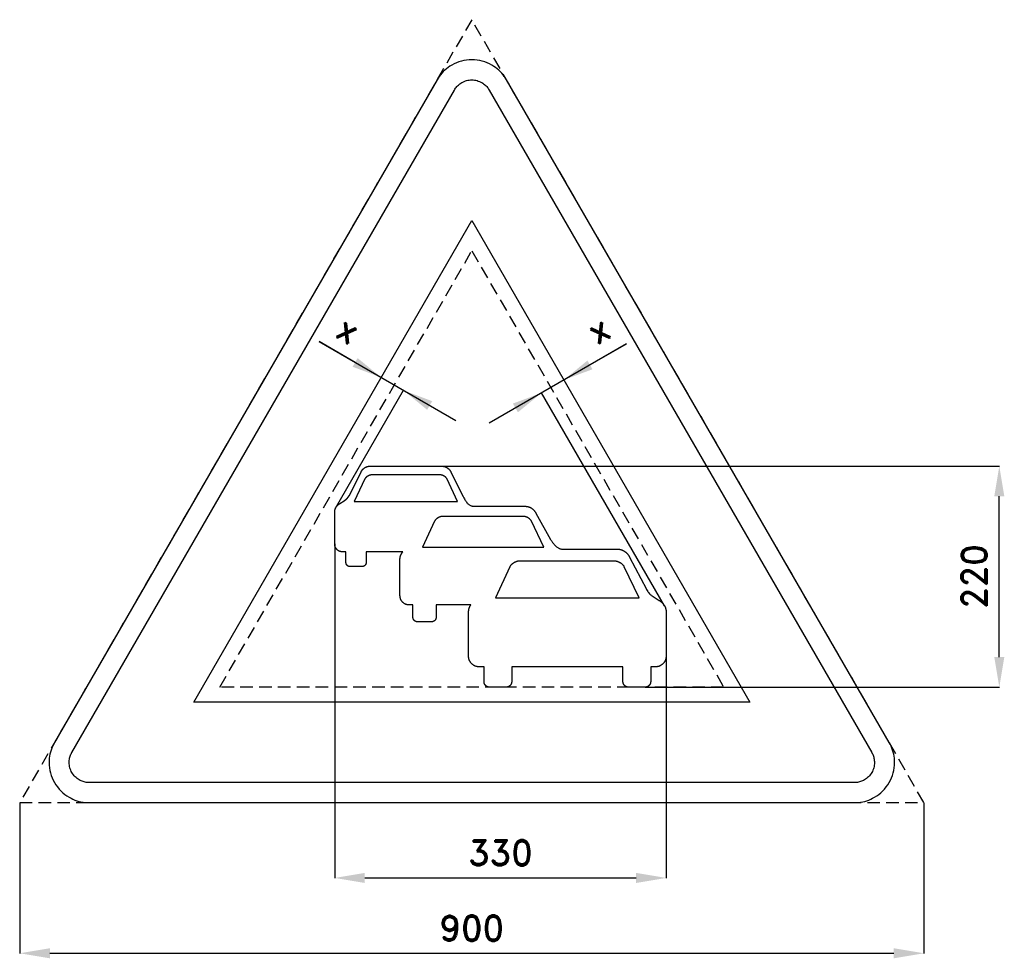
# Model space of a CAD drawing. Header units: millimetres. Extents: x -29 to 951, y -155 to 779.
import ezdxf

# ---------------------------------------------------------------- set-up
doc = ezdxf.new("R2010")
doc.units = ezdxf.units.MM
doc.header["$LTSCALE"] = 5
doc.linetypes.add('ČÁRKOVANÁX2', pattern=[1.5, 1, -0.5])
doc.layers.add('Kóty', color=2, linetype='Continuous')
doc.layers.add('Značka', color=7, linetype='Continuous')
doc.styles.get("Standard").update_dxf_attribs({"font": 'romand.shx', "height": 25})
doc.dimstyles.get("Standard").update_dxf_attribs({"dimtxt": 25, "dimasz": 30, "dimexe": 0.18, "dimexo": 0.0625, "dimgap": 12.5, "dimtad": 1, "dimdec": 0, "dimzin": 0, "dimdsep": 46, "dimtxsty": 'Standard', "dimcen": 0.09, "dimadec": 0, "dimazin": 0, "dimtfac": 1, "dimtdec": 0, "dimtofl": 0, "dimtmove": 0, "dimatfit": 3, "dimfxl": 1, "dimtolj": 1, "dimtzin": 0, "dimarcsym": 0})

# ---------------------------------------------------------------- blocks, each defined once
blk = doc.blocks.new('*D0')
at = {"layer": 'Defpoints', "color": 0, "transparency": 16777216}
for p in [(284.22, 257.56), (614.22, 146.02), (614.22, -74.94)]:
    blk.add_point(p, dxfattribs=at)
at = {"layer": 'Kóty', "color": 0, "lineweight": -2, "transparency": 16777216}
for p, q in [((284.22, 257.5), (284.22, -75.12)), ((614.22, 145.96), (614.22, -75.12)), ((314.22, -74.94), (584.22, -74.94))]:
    blk.add_line(p, q, dxfattribs=at)
at = {"layer": 'Kóty', "color": 0, "transparency": 16777216}
for points in [[(314.22, -69.94), (314.22, -79.94), (284.22, -74.94)], [(584.22, -69.94), (584.22, -79.94), (614.22, -74.94)]]:
    blk.add_solid(points, dxfattribs=at)
at = {"layer": 'Kóty', "color": 0, "transparency": 16777216, "insert": (449.22, -49.94), "char_height": 25, "attachment_point": 5}
blk.add_mtext('\\A1;330', dxfattribs=at)
blk = doc.blocks.new('*D1')
at = {"layer": 'Defpoints', "color": 0, "transparency": 16777216}
for p in [(-29.28, 0), (870.72, 0), (870.72, -149.94)]:
    blk.add_point(p, dxfattribs=at)
at = {"layer": 'Kóty', "color": 0, "lineweight": -2, "transparency": 16777216}
for p, q in [((-29.28, -0.06), (-29.28, -150.12)), ((870.72, -0.06), (870.72, -150.12)), ((0.72, -149.94), (840.72, -149.94))]:
    blk.add_line(p, q, dxfattribs=at)
at = {"layer": 'Kóty', "color": 0, "transparency": 16777216}
for points in [[(0.72, -144.94), (0.72, -154.94), (-29.28, -149.94)], [(840.72, -144.94), (840.72, -154.94), (870.72, -149.94)]]:
    blk.add_solid(points, dxfattribs=at)
at = {"layer": 'Kóty', "color": 0, "transparency": 16777216, "insert": (420.72, -124.94), "char_height": 25, "attachment_point": 5}
blk.add_mtext('\\A1;900', dxfattribs=at)
blk = doc.blocks.new('*D2')
at = {"layer": 'Defpoints', "color": 0, "transparency": 16777216}
for p in [(391.29, 335), (945.72, 335), (593.34, 115)]:
    blk.add_point(p, dxfattribs=at)
at = {"layer": 'Kóty', "color": 0, "lineweight": -2, "transparency": 16777216}
for p, q in [((391.35, 335), (945.9, 335)), ((945.72, 145), (945.72, 305)), ((593.4, 115), (945.9, 115))]:
    blk.add_line(p, q, dxfattribs=at)
at = {"layer": 'Kóty', "color": 0, "transparency": 16777216}
for points in [[(940.72, 305), (950.72, 305), (945.72, 335)], [(940.72, 145), (950.72, 145), (945.72, 115)]]:
    blk.add_solid(points, dxfattribs=at)
at = {"layer": 'Kóty', "color": 0, "transparency": 16777216, "insert": (920.72, 225), "char_height": 25, "attachment_point": 5, "rotation": 90}
blk.add_mtext('\\A1;220', dxfattribs=at)

msp = doc.modelspace()

# ---------------------------------------------------------------- linework, layer by layer
at = {"layer": 'Kóty'}
for p, q in [((268.69, 458.94), (404.76, 380.38)), ((304.56, 438.23), (268.69, 458.94)), ((574.74, 456.8), (438.14, 377.93)), ((538.3, 435.76), (574.74, 456.8)), ((285.12, 293.15), (352.88, 410.53)), ((612.54, 195.86), (490.01, 408.08))]:
    msp.add_line(p, q, dxfattribs=at)
for points in [[(307.06, 442.56), (302.06, 433.9), (330.54, 423.23)], [(535.8, 440.09), (540.8, 431.43), (512.32, 420.76)], [(381.28, 399.71), (376.28, 391.05), (352.79, 410.38)], [(461.62, 397.26), (466.62, 388.6), (490.1, 407.93)]]:
    msp.add_solid(points, dxfattribs=at)
at = {"layer": 'Značka', "color": 6, "linetype": 'ČÁRKOVANÁX2', "ltscale": 2.5}
for points in [[(870.72, 0), (420.72, 779.42), (-29.28, 0)], [(169.9, 114.94), (420.72, 549.36), (671.53, 114.94)]]:
    msp.add_lwpolyline(points, close=True, dxfattribs=at)
at = {"layer": 'Značka', "color": 5}
for points in [[(836.08, 60), (455.36, 719.42), (454.24, 721.19, 0.010748), (453.08, 722.93, 0.055773), (447.54, 729.17, 0.055979), (440.72, 734.06, 0.069561), (431.09, 738.14, 0.069791), (420.72, 739.42, 0.069502), (410.36, 738.12, 0.067732), (400.72, 734.06, 0.055944), (393.86, 729.2, 0.061133), (388.36, 722.93, 0.012257), (387.19, 721.2), (386.08, 719.42), (5.36, 60, 0.003576), (4.38, 58.15, 0.010722), (3.46, 56.27, 0.055711), (0.83, 48.35, 0.055985), (0, 40, 0.069591), (1.29, 29.62, 0.069767), (5.36, 20, 0.069481), (11.67, 11.68, 0.067775), (20, 5.36, 0.055964), (27.65, 1.85, 0.061097), (35.82, 0.22, 0.01224), (37.91, 0.07, 0.004081), (40, 0), (801.43, 0, 0.003581), (803.53, 0.08, 0.010743), (805.62, 0.22, 0.055797), (813.79, 1.9, 0.055991), (821.43, 5.36, 0.069582), (829.78, 11.66, 0.069787), (836.08, 20, 0.069497), (840.13, 29.62, 0.067792), (841.43, 40, 0.055928), (840.65, 48.37, 0.060939), (837.98, 56.27), (837.06, 58.15), (836.08, 60)], [(352, 249.62), (315.55, 249.62), (315.55, 239.02), (315.54, 239), (315.54, 238.98), (315.52, 238.82), (315.5, 238.66), (315.48, 238.51), (315.46, 238.36), (315.44, 238.21), (315.41, 238.06), (315.38, 237.94), (315.35, 237.83), (315.31, 237.68), (315.26, 237.54), (315.21, 237.41), (315.15, 237.27), (315.09, 237.16), (315.03, 237.05), (314.97, 236.95), (314.91, 236.85), (314.85, 236.76), (314.79, 236.68), (314.72, 236.59), (314.64, 236.49), (314.55, 236.38), (314.45, 236.27), (314.36, 236.18), (314.28, 236.1), (314.19, 236.02), (314.09, 235.94), (314.02, 235.88), (313.94, 235.82), (313.84, 235.74), (313.74, 235.68), (313.64, 235.61), (313.54, 235.55), (313.46, 235.5), (313.37, 235.45), (313.28, 235.41), (313.19, 235.36), (313.12, 235.33), (313.05, 235.3), (312.96, 235.27), (312.86, 235.23, -0.009933), (312.72, 235.19, -0.01148), (312.57, 235.15, -0.009065), (312.45, 235.12, -0.006951), (312.33, 235.1, -0.005529), (312.2, 235.07), (312.08, 235.06), (311.97, 235.04), (311.87, 235.03), (311.76, 235.02), (311.66, 235), (311.64, 235), (311.62, 235), (299.41, 235), (299.39, 235), (299.38, 235), (299.3, 235.01), (299.23, 235.01), (299.15, 235.02), (299.07, 235.02), (299, 235.03), (298.92, 235.04), (298.86, 235.04), (298.8, 235.05), (298.73, 235.06), (298.65, 235.08), (298.58, 235.09), (298.51, 235.11), (298.45, 235.12), (298.39, 235.14), (298.33, 235.15), (298.27, 235.17), (298.22, 235.19), (298.18, 235.2), (298.12, 235.22), (298.06, 235.25), (297.93, 235.29), (297.81, 235.35), (297.71, 235.39), (297.6, 235.44), (297.51, 235.5), (297.41, 235.55), (297.33, 235.6), (297.26, 235.65), (297.16, 235.71), (297.07, 235.78), (297.01, 235.82), (296.95, 235.87), (296.91, 235.91), (296.86, 235.95), (296.81, 235.99), (296.76, 236.03), (296.73, 236.07), (296.69, 236.1), (296.65, 236.15), (296.6, 236.19), (296.54, 236.26), (296.48, 236.32), (296.43, 236.38), (296.38, 236.44), (296.33, 236.49), (296.29, 236.55), (296.25, 236.6), (296.21, 236.65), (296.17, 236.71), (296.13, 236.78), (296.09, 236.84), (296.05, 236.9), (296.02, 236.96), (295.98, 237.01), (295.95, 237.07), (295.93, 237.12), (295.9, 237.16), (295.88, 237.21), (295.85, 237.27), (295.83, 237.32), (295.8, 237.39), (295.77, 237.46), (295.74, 237.52), (295.72, 237.58), (295.7, 237.63), (295.68, 237.69), (295.67, 237.74), (295.65, 237.79), (295.63, 237.85), (295.62, 237.91), (295.6, 237.96), (295.59, 238.02), (295.57, 238.07), (295.56, 238.12), (295.55, 238.17), (295.54, 238.22), (295.54, 238.26), (295.53, 238.3), (295.52, 238.35), (295.51, 238.4), (295.51, 238.47), (295.5, 238.55), (295.49, 238.61), (295.49, 238.67), (295.49, 238.73), (295.48, 238.8), (295.48, 238.85), (295.48, 238.9), (295.48, 238.95), (295.48, 239), (295.48, 239.01), (295.48, 239.02), (295.48, 249.62), (292.08, 249.62), (292.03, 249.62), (291.99, 249.63), (291.67, 249.67), (291.35, 249.71), (291.05, 249.76), (290.76, 249.8), (290.46, 249.86), (290.16, 249.92), (289.93, 249.98), (289.7, 250.04), (289.41, 250.13), (289.13, 250.23), (288.86, 250.34), (288.6, 250.47), (288.38, 250.58), (288.17, 250.7), (287.96, 250.82), (287.76, 250.96), (287.6, 251.07), (287.44, 251.19), (287.25, 251.34), (287.06, 251.49), (286.84, 251.69), (286.63, 251.89), (286.46, 252.06), (286.29, 252.24), (286.13, 252.42), (285.98, 252.6), (285.86, 252.76), (285.74, 252.91), (285.6, 253.11), (285.47, 253.31), (285.34, 253.51), (285.22, 253.71), (285.13, 253.89), (285.04, 254.06), (284.95, 254.24), (284.87, 254.42), (284.81, 254.56), (284.75, 254.71), (284.69, 254.89), (284.63, 255.08), (284.54, 255.37), (284.47, 255.66), (284.42, 255.91), (284.38, 256.15), (284.35, 256.4), (284.31, 256.65), (284.29, 256.85), (284.27, 257.06), (284.25, 257.27), (284.23, 257.49), (284.23, 257.52), (284.22, 257.56), (284.22, 289.77), (284.23, 289.8), (284.23, 289.84), (284.27, 290.09), (284.31, 290.34), (284.35, 290.57), (284.39, 290.81), (284.44, 291.04), (284.49, 291.28), (284.53, 291.46), (284.57, 291.65, -0.006752), (284.63, 291.88, -0.008401), (284.7, 292.11, -0.008508), (284.78, 292.33, -0.00716), (284.86, 292.56, -0.005699), (284.93, 292.74, -0.005844), (285, 292.92, -0.005616), (285.08, 293.1, -0.00541), (285.17, 293.28, -0.004504), (285.24, 293.42, -0.004679), (285.31, 293.56, -0.005134), (285.4, 293.73, -0.003748), (285.5, 293.91, -0.004217), (285.62, 294.11, -0.006183), (285.74, 294.31, -0.005378), (285.85, 294.48, -0.005033), (285.96, 294.64, -0.004951), (286.07, 294.8, -0.005036), (286.18, 294.96, -0.004153), (286.28, 295.09, -0.004272), (286.38, 295.21, -0.005055), (286.5, 295.37, -0.003311), (286.62, 295.52, -0.003638), (286.75, 295.66, -0.005345), (286.87, 295.8, -0.004917), (286.98, 295.92, -0.004914), (287.09, 296.04, -0.004779), (287.2, 296.15, -0.005052), (287.32, 296.26), (287.41, 296.34), (287.5, 296.43, -0.005474), (287.62, 296.53), (287.74, 296.64, -0.005336), (287.92, 296.79, -0.006886), (288.11, 296.93), (288.27, 297.05), (288.44, 297.17), (288.6, 297.28), (288.77, 297.39), (288.9, 297.48), (289.04, 297.57), (289.18, 297.66), (289.32, 297.75), (289.35, 297.77), (289.37, 297.79), (293.72, 300.6), (293.73, 300.61), (293.74, 300.62), (293.85, 300.69), (293.95, 300.75), (294.05, 300.81), (294.14, 300.88), (294.24, 300.94), (294.34, 301), (294.41, 301.05), (294.49, 301.1), (294.58, 301.17), (294.68, 301.23), (294.77, 301.3), (294.87, 301.37), (294.95, 301.42), (295.02, 301.48), (295.1, 301.54), (295.18, 301.59), (295.24, 301.64), (295.3, 301.69), (295.37, 301.75), (295.45, 301.81), (295.54, 301.88), (295.62, 301.95), (295.7, 302.01), (295.77, 302.07), (295.84, 302.13), (295.92, 302.2), (295.97, 302.25), (296.03, 302.3), (296.1, 302.36), (296.17, 302.42), (296.24, 302.49), (296.31, 302.55), (296.37, 302.6), (296.42, 302.65), (296.48, 302.7), (296.53, 302.76), (296.58, 302.8), (296.62, 302.84), (296.68, 302.9), (296.73, 302.95), (296.81, 303.03), (296.89, 303.11), (296.96, 303.18), (297.02, 303.25), (297.09, 303.32), (297.16, 303.39), (297.21, 303.45), (297.26, 303.5), (297.31, 303.56), (297.37, 303.62), (297.38, 303.63), (297.39, 303.64), (298.91, 305.88), (310.45, 329.17), (310.47, 329.2), (310.49, 329.24, -0.000736), (310.63, 329.48, -0.001678), (310.77, 329.72, -0.002598), (310.9, 329.95, -0.003372), (311.04, 330.17, -0.004219), (311.18, 330.4, -0.005118), (311.32, 330.62, -0.00472), (311.44, 330.79, -0.004921), (311.56, 330.96, -0.00718), (311.71, 331.17, -0.00872), (311.88, 331.38, -0.008853), (312.04, 331.58, -0.008001), (312.22, 331.77, -0.00629), (312.37, 331.93, -0.00639), (312.52, 332.08), (312.67, 332.23), (312.83, 332.37), (312.96, 332.49), (313.1, 332.6), (313.26, 332.74), (313.44, 332.87), (313.64, 333.03), (313.85, 333.18), (314.03, 333.3), (314.21, 333.42), (314.39, 333.53), (314.58, 333.64), (314.73, 333.72), (314.88, 333.81), (315.07, 333.91), (315.27, 334), (315.45, 334.09), (315.64, 334.18), (315.8, 334.25), (315.96, 334.31), (316.13, 334.38), (316.29, 334.43), (316.42, 334.48), (316.55, 334.52), (316.72, 334.57), (316.89, 334.62), (317.14, 334.69), (317.4, 334.74), (317.61, 334.79), (317.83, 334.83), (318.05, 334.86), (318.26, 334.9), (318.44, 334.92), (318.61, 334.94), (318.8, 334.97), (318.99, 334.99), (319.02, 335), (319.05, 335), (355.79, 335), (391.29, 335), (391.33, 334.99), (391.37, 334.99), (391.64, 334.95), (391.92, 334.91), (392.18, 334.87), (392.44, 334.83), (392.7, 334.78), (392.96, 334.73), (393.16, 334.68), (393.37, 334.63), (393.62, 334.56), (393.87, 334.49), (394.12, 334.41), (394.36, 334.32), (394.56, 334.24), (394.76, 334.15), (394.96, 334.06), (395.15, 333.97), (395.31, 333.89), (395.46, 333.81), (395.65, 333.7), (395.84, 333.59), (396.06, 333.46), (396.28, 333.32), (396.46, 333.2), (396.63, 333.07), (396.81, 332.95), (396.98, 332.81), (397.11, 332.71), (397.24, 332.6), (397.41, 332.46), (397.57, 332.31), (397.72, 332.17), (397.87, 332.03), (397.99, 331.9), (398.11, 331.78), (398.23, 331.65), (398.35, 331.52), (398.44, 331.42), (398.53, 331.31), (398.63, 331.18), (398.74, 331.04), (398.89, 330.83), (399.04, 330.61), (399.16, 330.43), (399.28, 330.24), (399.39, 330.05), (399.5, 329.86), (399.59, 329.71), (399.68, 329.55), (399.77, 329.39), (399.86, 329.23), (399.88, 329.2), (399.89, 329.17), (411.43, 305.88), (411.6, 305.58), (411.76, 305.28), (412.8, 303.37, 0.009472), (413.89, 301.49, 0.015259), (414.83, 300.01, 0.025145), (415.88, 298.62, 0.028114), (416.82, 297.59, 0.037377), (417.88, 296.7, 0.036564), (418.9, 296.06, 0.037773), (419.99, 295.58, 0.024185), (420.76, 295.34, 0.020701), (421.54, 295.17, 0.018667), (422.33, 295.06, 0.018381), (423.12, 295.01), (423.4, 295), (423.69, 295), (474.52, 295), (474.56, 294.99), (474.61, 294.99), (474.92, 294.94), (475.24, 294.9), (475.54, 294.85), (475.84, 294.8), (476.14, 294.74), (476.43, 294.69), (476.67, 294.63), (476.9, 294.58), (477.2, 294.5), (477.49, 294.41), (477.77, 294.32), (478.05, 294.22), (478.28, 294.13), (478.51, 294.03), (478.73, 293.92), (478.96, 293.81), (479.14, 293.72), (479.31, 293.63), (479.53, 293.51), (479.74, 293.38), (480, 293.23), (480.25, 293.07), (480.45, 292.93), (480.66, 292.79), (480.86, 292.64), (481.05, 292.49), (481.21, 292.36), (481.36, 292.24), (481.55, 292.07), (481.73, 291.91), (481.91, 291.75), (482.08, 291.58), (482.22, 291.44), (482.36, 291.3), (482.5, 291.15), (482.63, 291), (482.74, 290.88), (482.84, 290.76), (482.96, 290.6), (483.08, 290.44), (483.26, 290.2), (483.43, 289.95), (483.57, 289.74), (483.7, 289.52), (483.83, 289.31), (483.96, 289.09), (484.06, 288.91), (484.16, 288.74), (484.27, 288.55), (484.37, 288.36), (484.39, 288.33), (484.41, 288.29), (499.11, 261.99), (499.22, 261.8), (499.33, 261.61, 0.014484), (500.2, 260.23, 0.014618), (501.16, 258.9, 0.015621), (502.19, 257.61, 0.01726), (503.3, 256.39, 0.020381), (504.45, 255.28, 0.026276), (505.71, 254.28, 0.028063), (506.82, 253.56, 0.035931), (508.01, 252.98, 0.036019), (508.98, 252.66, 0.049281), (509.97, 252.51), (510.17, 252.5), (510.36, 252.5), (515.81, 252.5), (565.85, 252.5), (565.9, 252.49), (565.96, 252.48), (566.34, 252.43), (566.72, 252.38), (567.07, 252.32), (567.43, 252.26), (567.79, 252.19), (568.14, 252.12), (568.43, 252.06), (568.71, 251.99), (569.06, 251.9), (569.4, 251.8), (569.74, 251.69), (570.07, 251.56), (570.35, 251.45), (570.62, 251.34), (570.89, 251.21), (571.16, 251.08), (571.37, 250.97), (571.59, 250.86), (571.84, 250.72), (572.1, 250.57), (572.41, 250.38), (572.71, 250.19), (572.95, 250.02), (573.19, 249.85), (573.43, 249.68), (573.67, 249.5), (573.85, 249.35), (574.04, 249.2), (574.26, 249), (574.48, 248.81), (574.69, 248.61), (574.9, 248.41), (575.07, 248.24), (575.23, 248.07), (575.4, 247.9), (575.55, 247.72), (575.68, 247.57), (575.8, 247.43), (575.95, 247.24), (576.1, 247.05), (576.31, 246.76), (576.51, 246.46), (576.68, 246.21), (576.84, 245.95), (576.99, 245.69), (577.14, 245.43), (577.26, 245.22), (577.38, 245.01), (577.51, 244.79), (577.63, 244.56), (577.65, 244.52), (577.68, 244.48), (594.5, 212.63), (594.58, 212.47), (594.65, 212.32), (595.18, 211.32), (595.75, 210.35), (596.29, 209.54), (596.88, 208.76), (597.51, 208.04), (598.18, 207.37), (598.77, 206.86), (599.39, 206.37), (600.12, 205.86), (600.88, 205.38), (601.02, 205.29), (601.16, 205.21), (607.13, 201.33), (607.17, 201.31), (607.21, 201.28), (607.5, 201.09), (607.79, 200.89), (608.07, 200.71), (608.34, 200.52), (608.61, 200.33), (608.87, 200.13), (609.08, 199.97), (609.29, 199.81), (609.54, 199.6), (609.79, 199.39), (610.03, 199.17), (610.26, 198.94), (610.45, 198.74), (610.63, 198.55), (610.81, 198.34), (610.99, 198.14), (611.13, 197.97), (611.26, 197.8), (611.43, 197.58), (611.59, 197.36), (611.77, 197.1), (611.96, 196.83), (612.1, 196.6), (612.24, 196.37), (612.38, 196.14), (612.51, 195.9), (612.62, 195.71), (612.72, 195.52), (612.84, 195.28), (612.96, 195.04), (613.07, 194.8), (613.17, 194.56), (613.26, 194.36), (613.34, 194.16), (613.42, 193.95), (613.49, 193.75), (613.54, 193.59), (613.6, 193.42), (613.66, 193.21), (613.72, 193), (613.81, 192.65), (613.89, 192.3), (613.96, 191.97), (614.03, 191.64), (614.09, 191.3), (614.14, 190.96), (614.17, 190.7), (614.19, 190.43), (614.21, 190.17), (614.22, 189.91), (614.22, 189.87), (614.22, 189.83), (614.22, 146.02), (614.22, 145.96), (614.21, 145.9), (614.16, 145.46), (614.1, 145.03), (614.05, 144.62), (613.99, 144.2), (613.92, 143.8), (613.84, 143.39), (613.76, 143.07), (613.68, 142.75), (613.56, 142.36), (613.43, 141.97), (613.28, 141.6), (613.11, 141.24), (612.96, 140.94), (612.8, 140.64), (612.63, 140.35), (612.45, 140.07), (612.3, 139.85), (612.14, 139.63), (611.93, 139.36), (611.72, 139.1), (611.46, 138.8), (611.19, 138.5), (610.96, 138.27), (610.72, 138.04), (610.47, 137.81), (610.21, 137.6), (610.01, 137.43), (609.79, 137.27), (609.52, 137.07), (609.24, 136.89), (608.97, 136.71), (608.7, 136.54), (608.46, 136.41), (608.22, 136.28), (607.98, 136.16), (607.74, 136.04), (607.54, 135.96), (607.34, 135.88), (607.09, 135.79), (606.83, 135.7), (606.43, 135.58), (606.03, 135.48), (605.69, 135.41), (605.35, 135.34), (605.01, 135.29), (604.66, 135.24), (604.39, 135.2), (604.11, 135.17), (603.81, 135.14), (603.52, 135.11), (603.47, 135.1), (603.41, 135.1), (598.74, 135.1), (598.74, 120.53), (598.74, 120.51), (598.74, 120.5), (598.74, 120.39), (598.73, 120.28), (598.73, 120.18), (598.72, 120.08), (598.72, 119.97), (598.71, 119.87), (598.7, 119.79), (598.69, 119.7), (598.68, 119.6), (598.67, 119.5), (598.65, 119.4), (598.63, 119.3), (598.61, 119.21), (598.59, 119.13), (598.57, 119.05), (598.55, 118.97), (598.53, 118.9), (598.51, 118.83), (598.48, 118.75), (598.45, 118.67), (598.42, 118.58), (598.38, 118.48), (598.35, 118.4), (598.32, 118.32), (598.29, 118.24), (598.25, 118.16), (598.22, 118.1), (598.19, 118.04), (598.15, 117.97), (598.11, 117.89), (598.08, 117.82), (598.04, 117.75), (598, 117.69), (597.97, 117.63), (597.93, 117.57), (597.89, 117.51), (597.86, 117.46), (597.83, 117.42), (597.79, 117.36), (597.76, 117.31), (597.69, 117.22), (597.63, 117.14), (597.58, 117.07), (597.52, 117.01), (597.47, 116.94), (597.41, 116.87), (597.36, 116.82), (597.32, 116.77), (597.26, 116.7), (597.2, 116.64), (597.11, 116.56), (597.02, 116.47), (596.94, 116.4), (596.86, 116.33), (596.78, 116.27), (596.7, 116.2), (596.64, 116.15), (596.58, 116.1), (596.49, 116.03), (596.41, 115.97), (596.33, 115.91), (596.24, 115.86), (596.17, 115.81), (596.09, 115.77), (596.02, 115.72), (595.95, 115.68), (595.88, 115.65), (595.82, 115.62), (595.75, 115.58), (595.67, 115.54), (595.58, 115.5), (595.48, 115.45), (595.4, 115.42), (595.32, 115.39), (595.24, 115.36), (595.16, 115.33), (595.1, 115.31), (595.04, 115.28), (594.95, 115.26), (594.87, 115.23), (594.79, 115.21), (594.71, 115.18), (594.65, 115.17), (594.58, 115.15), (594.51, 115.13), (594.45, 115.12), (594.39, 115.11), (594.34, 115.1), (594.27, 115.09), (594.2, 115.07), (594.1, 115.06), (594, 115.05), (593.91, 115.04), (593.82, 115.03), (593.74, 115.02), (593.65, 115.02), (593.58, 115.01), (593.51, 115.01), (593.44, 115.01), (593.36, 115), (593.35, 115), (593.34, 115), (576.55, 115), (576.52, 115), (576.48, 115.01), (576.27, 115.04), (576.05, 115.07), (575.84, 115.1), (575.63, 115.14), (575.43, 115.18), (575.23, 115.22), (575.06, 115.26), (574.91, 115.31), (574.71, 115.37), (574.51, 115.44), (574.33, 115.52), (574.15, 115.61), (574, 115.69), (573.85, 115.77), (573.71, 115.86), (573.57, 115.96), (573.46, 116.03), (573.35, 116.12), (573.22, 116.22), (573.09, 116.33), (572.94, 116.46), (572.79, 116.6), (572.67, 116.72), (572.56, 116.85), (572.45, 116.97), (572.35, 117.1), (572.26, 117.21), (572.18, 117.32), (572.09, 117.45), (572, 117.59), (571.91, 117.73), (571.83, 117.87), (571.76, 117.99), (571.7, 118.11), (571.64, 118.23), (571.59, 118.36), (571.54, 118.46), (571.51, 118.56), (571.46, 118.69), (571.42, 118.81), (571.36, 119.01), (571.32, 119.22), (571.28, 119.39), (571.25, 119.56), (571.23, 119.73), (571.21, 119.9), (571.19, 120.04), (571.18, 120.18), (571.16, 120.33), (571.15, 120.48), (571.15, 120.5), (571.15, 120.53), (571.15, 135.1), (515.81, 135.1), (460.48, 135.1), (460.48, 120.53), (460.48, 120.5), (460.47, 120.47), (460.45, 120.25), (460.42, 120.03), (460.39, 119.82), (460.36, 119.62), (460.33, 119.41), (460.29, 119.21), (460.25, 119.05), (460.21, 118.89), (460.15, 118.69), (460.08, 118.49), (460.01, 118.31), (459.93, 118.12), (459.85, 117.97), (459.77, 117.83), (459.69, 117.68), (459.6, 117.54), (459.52, 117.43), (459.44, 117.32), (459.34, 117.18), (459.23, 117.05), (459.1, 116.9), (458.97, 116.75), (458.85, 116.63), (458.73, 116.51), (458.61, 116.4), (458.48, 116.29), (458.38, 116.2), (458.27, 116.12), (458.14, 116.02), (458, 115.93), (457.86, 115.84), (457.72, 115.75), (457.61, 115.68), (457.49, 115.62), (457.37, 115.56), (457.24, 115.5), (457.14, 115.46), (457.04, 115.41), (456.92, 115.37), (456.79, 115.32), (456.59, 115.26), (456.39, 115.21), (456.22, 115.17), (456.05, 115.13), (455.88, 115.1), (455.71, 115.08), (455.57, 115.06), (455.43, 115.04), (455.28, 115.02), (455.13, 115.01), (455.1, 115), (455.08, 115), (438.29, 115), (438.27, 115), (438.26, 115), (438.15, 115.01), (438.04, 115.02), (437.93, 115.02), (437.83, 115.03), (437.72, 115.04), (437.62, 115.05), (437.54, 115.06), (437.46, 115.07), (437.35, 115.09), (437.25, 115.1), (437.15, 115.12), (437.05, 115.15), (436.97, 115.17), (436.89, 115.19), (436.81, 115.21), (436.72, 115.24), (436.66, 115.26), (436.59, 115.28), (436.51, 115.31), (436.43, 115.34), (436.26, 115.41), (436.09, 115.48), (435.95, 115.54), (435.81, 115.61), (435.67, 115.68), (435.54, 115.76), (435.43, 115.82), (435.33, 115.89), (435.2, 115.98), (435.08, 116.07), (435, 116.13), (434.91, 116.19), (434.85, 116.25), (434.78, 116.3), (434.72, 116.36), (434.65, 116.42), (434.6, 116.47), (434.55, 116.51), (434.49, 116.57), (434.43, 116.63), (434.34, 116.72), (434.26, 116.82), (434.19, 116.89), (434.12, 116.97), (434.06, 117.05), (433.99, 117.14), (433.94, 117.2), (433.89, 117.27), (433.84, 117.36), (433.78, 117.44), (433.72, 117.53), (433.67, 117.62), (433.62, 117.69), (433.58, 117.76), (433.54, 117.84), (433.5, 117.92), (433.47, 117.98), (433.44, 118.04), (433.4, 118.12), (433.37, 118.19), (433.32, 118.29), (433.28, 118.38), (433.25, 118.46), (433.22, 118.54), (433.19, 118.62), (433.16, 118.7), (433.14, 118.77), (433.12, 118.83), (433.1, 118.92), (433.08, 119), (433.05, 119.08), (433.03, 119.16), (433.02, 119.22), (433, 119.29), (432.99, 119.36), (432.97, 119.42), (432.96, 119.48), (432.95, 119.53), (432.94, 119.6), (432.93, 119.67), (432.92, 119.77), (432.91, 119.87), (432.91, 119.96), (432.9, 120.05), (432.89, 120.13), (432.89, 120.22), (432.89, 120.29), (432.89, 120.36), (432.88, 120.43), (432.88, 120.5), (432.88, 120.52), (432.88, 120.53), (432.88, 135.1), (428.21, 135.1), (428.15, 135.11), (428.08, 135.11), (427.65, 135.17), (427.21, 135.23), (426.8, 135.29), (426.39, 135.35), (425.98, 135.43), (425.58, 135.52), (425.26, 135.59), (424.94, 135.68), (424.54, 135.8), (424.16, 135.94), (423.79, 136.09), (423.43, 136.26), (423.13, 136.42), (422.84, 136.58), (422.55, 136.76), (422.27, 136.94), (422.05, 137.1), (421.83, 137.26), (421.57, 137.47), (421.31, 137.68), (421.01, 137.94), (420.71, 138.22), (420.48, 138.45), (420.25, 138.7), (420.03, 138.95), (419.82, 139.2), (419.65, 139.41), (419.5, 139.63), (419.3, 139.9), (419.12, 140.18), (418.95, 140.45), (418.78, 140.73), (418.65, 140.97), (418.53, 141.21), (418.41, 141.45), (418.3, 141.7), (418.22, 141.9), (418.14, 142.1), (418.05, 142.35), (417.97, 142.61), (417.85, 143), (417.75, 143.41), (417.68, 143.74), (417.63, 144.09), (417.58, 144.43), (417.53, 144.77), (417.5, 145.05), (417.47, 145.33), (417.45, 145.62), (417.42, 145.92), (417.41, 145.97), (417.41, 146.02), (417.41, 190.3), (417.42, 190.35), (417.42, 190.4), (417.48, 190.74), (417.53, 191.09), (417.59, 191.41), (417.64, 191.74), (417.71, 192.06), (417.77, 192.38), (417.83, 192.64), (417.89, 192.89), (417.98, 193.21), (418.07, 193.52), (418.17, 193.83), (418.28, 194.14), (418.37, 194.39), (418.48, 194.64), (418.59, 194.89), (418.7, 195.14), (418.8, 195.33), (418.9, 195.52), (419.03, 195.76), (419.16, 195.99), (419.22, 196.09), (419.28, 196.19), (419.33, 196.28), (419.38, 196.36), (419.43, 196.44), (419.48, 196.52), (419.52, 196.58), (419.56, 196.65), (419.61, 196.72), (419.65, 196.79), (419.66, 196.8), (419.66, 196.81), (385.24, 196.81), (385.24, 184.62), (385.24, 184.6), (385.24, 184.57), (385.22, 184.39), (385.2, 184.21), (385.17, 184.03), (385.15, 183.86), (385.12, 183.69), (385.09, 183.52), (385.05, 183.39), (385.02, 183.25), (384.97, 183.09), (384.92, 182.92), (384.85, 182.77), (384.78, 182.61), (384.72, 182.49), (384.65, 182.37), (384.58, 182.24), (384.51, 182.12), (384.44, 182.03), (384.38, 181.94), (384.29, 181.82), (384.2, 181.71), (384.09, 181.59), (383.98, 181.46), (383.88, 181.36), (383.78, 181.26), (383.68, 181.17), (383.57, 181.08), (383.49, 181.01), (383.4, 180.94), (383.28, 180.86), (383.17, 180.78), (383.06, 180.7), (382.94, 180.63), (382.84, 180.57), (382.74, 180.52), (382.64, 180.47), (382.54, 180.42), (382.46, 180.38), (382.37, 180.35), (382.27, 180.31), (382.16, 180.27), (381.99, 180.22), (381.83, 180.17), (381.68, 180.14), (381.54, 180.11), (381.4, 180.09), (381.25, 180.07), (381.14, 180.05), (381.02, 180.03), (380.9, 180.02), (380.77, 180.01), (380.75, 180), (380.73, 180), (366.68, 180), (366.67, 180), (366.66, 180), (366.57, 180.01), (366.48, 180.01), (366.39, 180.02), (366.3, 180.03), (366.22, 180.03), (366.13, 180.04), (366.06, 180.05), (365.99, 180.06), (365.91, 180.07), (365.82, 180.09), (365.74, 180.1), (365.65, 180.12), (365.58, 180.14), (365.51, 180.16), (365.44, 180.18), (365.38, 180.2), (365.32, 180.22), (365.27, 180.23), (365.2, 180.26), (365.13, 180.28), (364.99, 180.34), (364.85, 180.4), (364.73, 180.45), (364.61, 180.51), (364.5, 180.57), (364.39, 180.64), (364.3, 180.69), (364.21, 180.74), (364.11, 180.82), (364, 180.89), (363.93, 180.94), (363.86, 181), (363.81, 181.04), (363.75, 181.09), (363.7, 181.14), (363.64, 181.19), (363.6, 181.23), (363.56, 181.27), (363.51, 181.32), (363.46, 181.37), (363.38, 181.44), (363.31, 181.52), (363.26, 181.58), (363.2, 181.65), (363.15, 181.72), (363.09, 181.79), (363.05, 181.84), (363.01, 181.9), (362.96, 181.97), (362.91, 182.04), (362.87, 182.11), (362.82, 182.19), (362.78, 182.25), (362.75, 182.31), (362.71, 182.37), (362.68, 182.44), (362.65, 182.49), (362.63, 182.54), (362.6, 182.61), (362.57, 182.67), (362.53, 182.75), (362.5, 182.83), (362.47, 182.89), (362.45, 182.96), (362.42, 183.03), (362.4, 183.09), (362.38, 183.15), (362.36, 183.2), (362.34, 183.27), (362.32, 183.34), (362.31, 183.41), (362.29, 183.48), (362.28, 183.53), (362.26, 183.59), (362.25, 183.64), (362.24, 183.7), (362.23, 183.75), (362.22, 183.79), (362.21, 183.85), (362.21, 183.91), (362.2, 183.99), (362.19, 184.08), (362.18, 184.15), (362.18, 184.22), (362.18, 184.29), (362.17, 184.36), (362.17, 184.42), (362.17, 184.48), (362.17, 184.54), (362.17, 184.6), (362.16, 184.61), (362.16, 184.62), (362.16, 196.81), (358.26, 196.81), (358.2, 196.82), (358.15, 196.82), (357.79, 196.87), (357.42, 196.92), (357.08, 196.97), (356.73, 197.02), (356.39, 197.09), (356.05, 197.16), (355.78, 197.22), (355.52, 197.3), (355.19, 197.4), (354.87, 197.52), (354.56, 197.64), (354.25, 197.78), (354, 197.91), (353.76, 198.05), (353.52, 198.2), (353.29, 198.35), (353.1, 198.48), (352.92, 198.62), (352.7, 198.79), (352.48, 198.97), (352.23, 199.19), (351.99, 199.42), (351.79, 199.62), (351.6, 199.82), (351.42, 200.03), (351.24, 200.24), (351.1, 200.42), (350.97, 200.6), (350.81, 200.83), (350.65, 201.06), (350.51, 201.29), (350.37, 201.52), (350.26, 201.72), (350.16, 201.92), (350.06, 202.12), (349.97, 202.33), (349.9, 202.5), (349.83, 202.66), (349.76, 202.88), (349.69, 203.09), (349.59, 203.42), (349.51, 203.76), (349.45, 204.04), (349.4, 204.33), (349.36, 204.61), (349.33, 204.9), (349.3, 205.13), (349.28, 205.37), (349.25, 205.61), (349.23, 205.86), (349.23, 205.9), (349.22, 205.95), (349.22, 242.98), (349.23, 243.02), (349.23, 243.06), (349.28, 243.35), (349.32, 243.64), (349.37, 243.91), (349.42, 244.18), (349.47, 244.45), (349.52, 244.72), (349.57, 244.93), (349.63, 245.15), (349.7, 245.41), (349.78, 245.67), (349.86, 245.93), (349.95, 246.19), (350.04, 246.4), (350.12, 246.61), (350.21, 246.81), (350.31, 247.02), (350.39, 247.18), (350.47, 247.34), (350.58, 247.55), (350.69, 247.74), (350.82, 247.98), (350.97, 248.21), (351.09, 248.4), (351.21, 248.59), (351.34, 248.78), (351.47, 248.96), (351.58, 249.11), (351.69, 249.25), (351.81, 249.4), (351.94, 249.54), (351.96, 249.57), (351.98, 249.59), (352, 249.62)], [(355.79, 299.72), (406.59, 299.72), (396.16, 322.19), (396.15, 322.22), (396.13, 322.25), (396, 322.49), (395.84, 322.72), (395.68, 322.94), (395.5, 323.15), (395.31, 323.36), (395.11, 323.57), (394.96, 323.72), (394.81, 323.87), (394.65, 324.01), (394.5, 324.15), (394.47, 324.17), (394.44, 324.19), (394.42, 324.21), (394.4, 324.23), (394.36, 324.26), (394.32, 324.3), (394.21, 324.38), (394.11, 324.46), (393.96, 324.57), (393.81, 324.68), (393.66, 324.78), (393.51, 324.88), (393.38, 324.95), (393.26, 325.03), (393.1, 325.12), (392.94, 325.2), (392.75, 325.3), (392.55, 325.4), (392.39, 325.48), (392.22, 325.55), (392.05, 325.62), (391.89, 325.69), (391.75, 325.74), (391.61, 325.79), (391.44, 325.85), (391.27, 325.91), (391.1, 325.96), (390.93, 326.01), (390.79, 326.04), (390.65, 326.08), (390.51, 326.11), (390.37, 326.14), (390.25, 326.16), (390.14, 326.18), (389.99, 326.21), (389.85, 326.23), (389.63, 326.25), (389.41, 326.27), (389.23, 326.29), (389.04, 326.3), (388.86, 326.3), (388.67, 326.31), (388.52, 326.31), (388.38, 326.31), (388.22, 326.31), (388.06, 326.31), (388.03, 326.31), (388.01, 326.31), (355.79, 326.31), (322.33, 326.31), (322.3, 326.31), (322.27, 326.31), (322.03, 326.31), (321.8, 326.3), (321.58, 326.3), (321.36, 326.29), (321.14, 326.28), (320.92, 326.26), (320.74, 326.25), (320.57, 326.23), (320.35, 326.2), (320.13, 326.17), (319.92, 326.13), (319.7, 326.08), (319.53, 326.04), (319.35, 325.99), (319.18, 325.94), (319, 325.89), (318.86, 325.84), (318.73, 325.79), (318.56, 325.73), (318.39, 325.66), (318.18, 325.58), (317.99, 325.49), (317.82, 325.42), (317.66, 325.34), (317.5, 325.25), (317.34, 325.17), (317.21, 325.1), (317.09, 325.02), (316.93, 324.93), (316.78, 324.83), (316.63, 324.74), (316.49, 324.64), (316.37, 324.56), (316.25, 324.47), (316.13, 324.38), (316.02, 324.29), (315.93, 324.22), (315.84, 324.15), (315.73, 324.05), (315.62, 323.95, 0.006885), (315.44, 323.78, 0.007229), (315.26, 323.61, 0.007074), (315.1, 323.44, 0.006522), (314.95, 323.26, 0.007384), (314.79, 323.07, 0.008931), (314.64, 322.88, 0.007813), (314.52, 322.73, 0.008649), (314.41, 322.58, 0.011588), (314.31, 322.42, 0.017026), (314.22, 322.26), (314.2, 322.23), (314.19, 322.2), (303.75, 299.72), (355.79, 299.72)], [(431.52, 254.43), (492.41, 254.43), (480.11, 280.22), (480.09, 280.25), (480.07, 280.29), (479.91, 280.55), (479.74, 280.8), (479.54, 281.06), (479.33, 281.32), (479.12, 281.57), (478.89, 281.82), (478.71, 282), (478.53, 282.19), (478.33, 282.38), (478.12, 282.57), (477.92, 282.73), (477.73, 282.88), (477.56, 283.01), (477.39, 283.13), (477.21, 283.25), (477.03, 283.36), (476.89, 283.45), (476.75, 283.53), (476.56, 283.63), (476.38, 283.73), (476.16, 283.85), (475.94, 283.96), (475.75, 284.05), (475.56, 284.13), (475.37, 284.22), (475.17, 284.29), (475.02, 284.35), (474.86, 284.41), (474.66, 284.48), (474.46, 284.54), (474.27, 284.6), (474.08, 284.66), (473.91, 284.7), (473.75, 284.74), (473.59, 284.78), (473.42, 284.81), (473.29, 284.84), (473.16, 284.86), (472.99, 284.89), (472.83, 284.91), (472.58, 284.94), (472.32, 284.96), (472.11, 284.98), (471.9, 284.99), (471.69, 285), (471.48, 285), (471.31, 285.01), (471.13, 285.01), (470.95, 285.01), (470.77, 285.01), (470.74, 285.01), (470.71, 285.01), (431.52, 285.01), (393.05, 285.01), (393.01, 285.01), (392.97, 285.01), (392.71, 285), (392.44, 285), (392.18, 284.99), (391.93, 284.98), (391.68, 284.97), (391.42, 284.95), (391.22, 284.93, 0.005137), (391.02, 284.91, 0.006922), (390.77, 284.88, 0.007668), (390.52, 284.84, 0.007794), (390.27, 284.8, 0.007485), (390.02, 284.74, 0.005867), (389.82, 284.7, 0.005765), (389.62, 284.64), (389.42, 284.58), (389.22, 284.52), (389.06, 284.47), (388.9, 284.41), (388.7, 284.34), (388.51, 284.26), (388.28, 284.17), (388.05, 284.07), (387.86, 283.98), (387.67, 283.89), (387.49, 283.79), (387.3, 283.69), (387.16, 283.61), (387.02, 283.53), (386.84, 283.42), (386.66, 283.31), (386.49, 283.2), (386.33, 283.09), (386.19, 282.99), (386.05, 282.89), (385.92, 282.79), (385.79, 282.69), (385.68, 282.6), (385.58, 282.52), (385.45, 282.41), (385.33, 282.3), (385.12, 282.1), (384.92, 281.89), (384.74, 281.69), (384.56, 281.49), (384.38, 281.27), (384.21, 281.05), (384.08, 280.87), (383.95, 280.69), (383.83, 280.51), (383.71, 280.32), (383.69, 280.29), (383.68, 280.26), (371.68, 254.43), (431.52, 254.43)], [(515.81, 204), (587.36, 204), (572.49, 234.91), (572.47, 234.95), (572.44, 235), (572.25, 235.3), (572.05, 235.6), (571.82, 235.88), (571.59, 236.15), (571.35, 236.42), (571.1, 236.68), (570.9, 236.87), (570.7, 237.06), (570.46, 237.28), (570.21, 237.5), (569.98, 237.69), (569.74, 237.87), (569.54, 238.02), (569.34, 238.17), (569.13, 238.31), (568.92, 238.44), (568.75, 238.55), (568.58, 238.65), (568.36, 238.77), (568.14, 238.89), (567.87, 239.03), (567.6, 239.16), (567.38, 239.27), (567.15, 239.37), (566.92, 239.47), (566.69, 239.56), (566.5, 239.63), (566.31, 239.7), (566.08, 239.78), (565.84, 239.85), (565.61, 239.93), (565.38, 239.99), (565.19, 240.04), (564.99, 240.09), (564.8, 240.14), (564.6, 240.18), (564.44, 240.21), (564.28, 240.24), (564.09, 240.27), (563.89, 240.3), (563.59, 240.33), (563.28, 240.36), (563.03, 240.38), (562.78, 240.39), (562.52, 240.4), (562.27, 240.41), (562.07, 240.41), (561.86, 240.41), (561.65, 240.41), (561.43, 240.41), (561.39, 240.41), (561.35, 240.41), (515.81, 240.55), (469.81, 240.55), (469.76, 240.55), (469.72, 240.55), (469.4, 240.55), (469.08, 240.54), (468.78, 240.53), (468.47, 240.52, 0.003928), (468.17, 240.5, 0.004838), (467.86, 240.48, 0.004489), (467.62, 240.46, 0.004991), (467.38, 240.44, 0.006822), (467.08, 240.4, 0.007474), (466.78, 240.35, 0.007618), (466.49, 240.3), (466.19, 240.24), (465.95, 240.18), (465.71, 240.11), (465.47, 240.05), (465.23, 239.97), (465.04, 239.91), (464.85, 239.84), (464.62, 239.75), (464.38, 239.66), (464.11, 239.55), (463.83, 239.43), (463.61, 239.32), (463.38, 239.21), (463.16, 239.1), (462.94, 238.98), (462.77, 238.89), (462.6, 238.78), (462.38, 238.66), (462.17, 238.52), (461.97, 238.39), (461.77, 238.26), (461.61, 238.14), (461.44, 238.02), (461.28, 237.9), (461.13, 237.78), (461, 237.68), (460.88, 237.58), (460.73, 237.44), (460.58, 237.31), (460.33, 237.07), (460.08, 236.83), (459.85, 236.59), (459.62, 236.34), (459.39, 236.07), (459.18, 235.79), (459.01, 235.56), (458.85, 235.32), (458.7, 235.07), (458.57, 234.81), (458.55, 234.77), (458.53, 234.72), (444.26, 204), (515.81, 204)]]:
    msp.add_lwpolyline(points, format="xyb", dxfattribs=at)
at = {"layer": 'Značka', "color": 1}
msp.add_lwpolyline([(801.43, 20), (40, 20, -0.003586), (38.95, 20.04, -0.010756), (37.91, 20.11, -0.05582), (33.82, 20.95, -0.05597), (30, 22.68, -0.06955), (25.83, 25.83, -0.069786), (22.68, 30, -0.069503), (20.65, 34.81, -0.067814), (20, 40, -0.055933), (20.39, 44.19, -0.060881), (21.73, 48.13, -0.012187), (22.19, 49.07, -0.00406), (22.68, 50), (403.4, 709.42), (403.95, 710.31), (404.54, 711.18, -0.055851), (407.31, 714.3, -0.05603), (410.72, 716.74, -0.069574), (415.53, 718.78, -0.069723), (420.72, 719.42, -0.069439), (425.9, 718.77, -0.067755), (430.72, 716.74, -0.055971), (434.15, 714.31, -0.061159), (436.9, 711.18), (437.48, 710.31), (438.04, 709.42), (818.76, 50), (819.24, 49.07), (819.71, 48.13, -0.055637), (821.02, 44.18, -0.055928), (821.43, 40, -0.069571), (820.79, 34.81, -0.069825), (818.76, 30, -0.069532), (815.6, 25.84, -0.067733), (811.43, 22.68, -0.055923), (807.61, 20.93, -0.061121), (803.53, 20.11, -0.012253), (802.48, 20.04, -0.004086), (801.43, 20)], format="xyb", dxfattribs=at)
msp.add_lwpolyline([(143.92, 100), (420.72, 579.42), (697.51, 100), (143.92, 100)], dxfattribs=at)

# ---------------------------------------------------------------- texts
at = {"layer": 'Kóty', "char_height": 25, "attachment_point": 5}
for insert, rotation in [((297.95, 471.07), 329.9999), ((546.55, 471.04), 30.0001)]:
    msp.add_mtext('\\A1;x', dxfattribs=dict(at, insert=insert, rotation=rotation))

# ---------------------------------------------------------------- dimensions: what is measured, and where the dimension line sits
at = {"layer": 'Kóty'}
dim = msp.add_linear_dim(base=(945.72, 335), p1=(593.34, 115), p2=(391.29, 335), angle=90, dimstyle='Standard', dxfattribs=at)
dim.commit()
dim.dimension.update_dxf_attribs({"geometry": '*D2', "text_midpoint": (920.72, 225)})
for base, p1, p2, picture, middle in [((614.22, -74.94), (284.22, 257.56), (614.22, 146.02), '*D0', (449.22, -49.94)), ((870.72, -149.94), (-29.28, 0), (870.72, 0), '*D1', (420.72, -124.94))]:
    dim = msp.add_linear_dim(base=base, p1=p1, p2=p2, dimstyle='Standard', dxfattribs=at)
    dim.commit()
    dim.dimension.update_dxf_attribs({"geometry": picture, "text_midpoint": middle})

doc.saveas('drawing.dxf')
